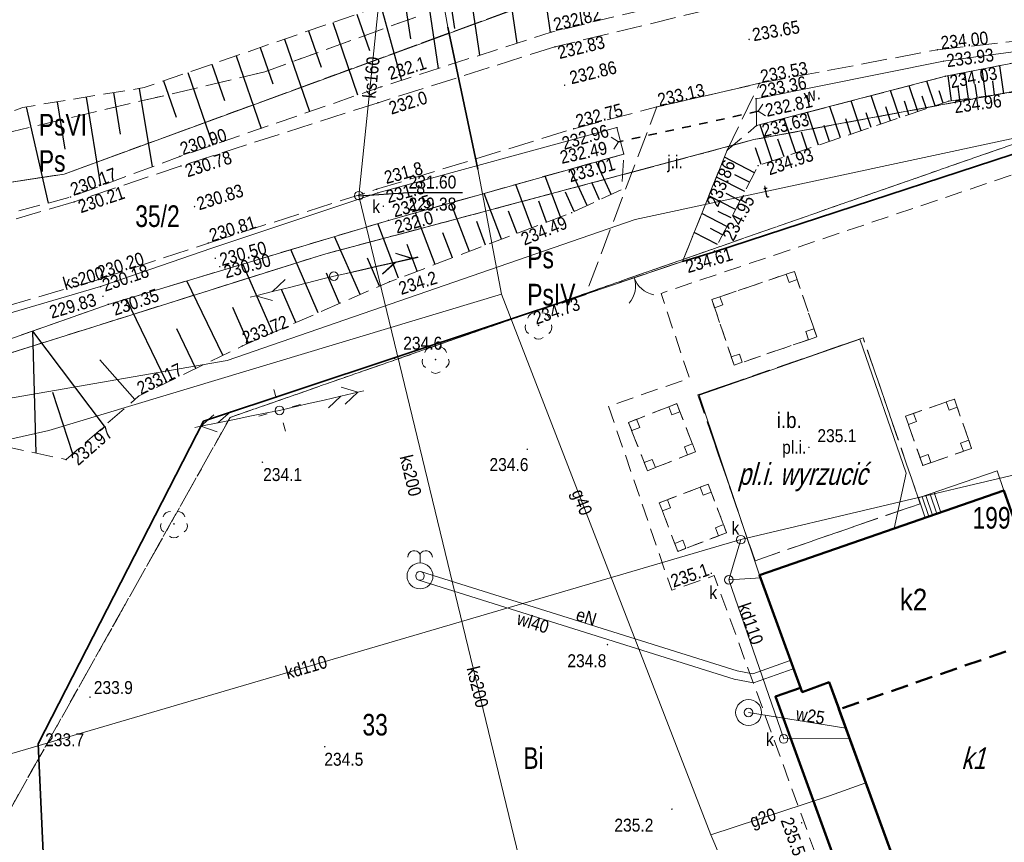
# Model space of a CAD drawing. Header units: metres. Extents: x 7529094 to 7529306, y 5515664 to 5515813.
# Tile 5 of 8: x 7529146 to 7529202, y 5515712 to 5515759. Entities that reach past the tile are written whole.
import ezdxf
from ezdxf.enums import TextEntityAlignment as Align

# ---------------------------------------------------------------- set-up
doc = ezdxf.new("R2010")
doc.units = ezdxf.units.M
doc.header["$MEASUREMENT"] = 0
for name, pattern in [('1.0_0.5', [1.5, 1, -0.5]), ('1.5_0.5', [2, 1.5, -0.5]), ('218-500', [1, 0.5, -0.5]), ('219-500', [0]), ('ib05_500', [1, 0.5, -0.5]), ('ib10_500', [1, 0.5, -0.5]), ('ktok02-500', [0]), ('mz1.0_0.5', [1.5, 1, -0.5]), ('mz1.25_0.5', [1.75, 1.25, -0.5])]:
    doc.linetypes.add(name, pattern=pattern)
doc.layers.get('0').update_dxf_attribs({"color": 250, "linetype": 'CONTINUOUS', "lineweight": 5})
for name, color, linetype in [('000 Inne (niezydentyfikowane)', 7, 'CONTINUOUS'), ('209-Opis konturu klasyfikacyjnego', 7, 'CONTINUOUS'), ('210-Oznaczenie użytku', 7, 'CONTINUOUS'), ('211-Nr działki', 7, 'CONTINUOUS'), ('217-Granica konturu klasyfikcyjnego', 7, 'CONTINUOUS'), ('218-Granica użytku', 7, 'CONTINUOUS'), ('219-Linia granicy', 7, 'CONTINUOUS'), ('312-Budynek (powierzchnia)', 7, 'CONTINUOUS'), ('312-Numer ewidencyjny budynku', 7, 'CONTINUOUS'), ('312-Numer ewidencyjny budynku-Atr124', 7, 'CONTINUOUS'), ('996-Tekst dodatkowy mały', 7, 'CONTINUOUS'), ('brama (linia)', 7, 'CONTINUOUS'), ('brama (linia) - symbol', 7, 'CONTINUOUS'), ('chodnik (powierzchnia)', 7, 'CONTINUOUS'), ('drzewo liściaste (punkt)', 7, 'CONTINUOUS'), ('inna budowla (powierzchnia)', 7, 'CONTINUOUS'), ('inna budowla (powierzchnia)-Atr17', 7, 'CONTINUOUS'), ('jezdnia (powierzchnia)', 7, 'CONTINUOUS'), ('jezdnia (powierzchnia)-Atr17', 7, 'CONTINUOUS'), ('latarnia na słupie lub maszcie (punkt)', 7, 'CONTINUOUS'), ('ogrodzenie trwałe (linia)', 7, 'CONTINUOUS'), ('plac (powierzchnia)', 7, 'CONTINUOUS'), ('plac (powierzchnia)-Atr17', 7, 'CONTINUOUS'), ('przepust (linia)', 7, 'CONTINUOUS'), ('przepust (linia) - symbol', 7, 'CONTINUOUS'), ('przewód elektroenergetyczny (linia)', 7, 'CONTINUOUS'), ('przewód elektroenergetyczny (linia)-Atr1', 7, 'CONTINUOUS'), ('przewód elektroenergetyczny niskiego napięcia (linia) - symbol', 7, 'CONTINUOUS'), ('przewód gazowy (linia)', 7, 'CONTINUOUS'), ('przewód gazowy (linia)-Atr1', 7, 'CONTINUOUS'), ('przewód kanalizacyjny (linia)', 7, 'CONTINUOUS'), ('przewód kanalizacyjny (linia)-Atr1', 7, 'CONTINUOUS'), ('przewód telekomunikacyjny (linia)', 7, 'CONTINUOUS'), ('przewód telekomunikacyjny (linia) - symbol', 7, 'CONTINUOUS'), ('przewód telekomunikacyjny (linia)-Atr1', 7, 'CONTINUOUS'), ('przewód wodociągowy (linia)', 7, 'CONTINUOUS'), ('przewód wodociągowy (linia)-Atr1', 7, 'CONTINUOUS'), ('punkt o określonej wysokości (sieć kanalizacyjna)', 7, 'CONTINUOUS'), ('punkt o określonej wysokości (sieć kanalizacyjna)-Atr2', 7, 'CONTINUOUS'), ('punkt o określonej wysokości (sieć kanalizacyjna)-Atr3', 7, 'CONTINUOUS'), ('punkt wysokościowy naturalny', 7, 'CONTINUOUS'), ('punkt wysokościowy naturalny-Atr2', 7, 'CONTINUOUS'), ('punkt wysokościowy sztuczny', 7, 'CONTINUOUS'), ('punkt wysokościowy sztuczny-Atr2', 7, 'CONTINUOUS'), ('rura ochronna - przewód gazowy (linia)', 7, 'CONTINUOUS'), ('rów przydrożny (powierzchnia)', 7, 'CONTINUOUS'), ('rów przydrożny (powierzchnia)-Atr17', 7, 'CONTINUOUS'), ('skarpa nieumocniona (powierzchnia)', 7, 'CONTINUOUS'), ('studnia (punkt)', 7, 'CONTINUOUS'), ('studnia głębinowa (punkt)', 7, 'CONTINUOUS'), ('studzienka okrągła - przewód kanalizacyjny (punkt)', 7, 'CONTINUOUS'), ('studzienka okrągła - przewód kanalizacyjny (punkt)-Atr17', 7, 'CONTINUOUS'), ('słup (punkt)', 7, 'CONTINUOUS'), ('wiata (powierzchnia)', 7, 'CONTINUOUS'), ('wiata (powierzchnia) - symbol', 7, 'CONTINUOUS'), ('właz okrągły - siec kanalizacyjna (punkt)', 7, 'CONTINUOUS'), ('właz okrągły - siec kanalizacyjna (punkt)-Atr17', 7, 'CONTINUOUS')]:
    doc.layers.add(name, color=color, linetype=linetype)
doc.styles.get("Standard").update_dxf_attribs({"font": 'Working1250', "width": 0.75})
doc.linetypes.add('902-500', pattern='A,3.75,0,[1,ksztalty.shx,S=0.5,R=0,X=0,Y=0],3.75', length=7.5)

# ---------------------------------------------------------------- blocks, each defined once
blk = doc.blocks.new('OP021')
at = {"linetype": 'Continuous', "lineweight": 13}
h = blk.add_hatch(color=0, dxfattribs=at)
edge = h.paths.add_edge_path()
edge.add_arc((0, 0), 0.05, 0, 360)
at = {"color": 0, "linetype": 'Continuous', "lineweight": 13}
for centre, start, end in [((0, 0.4), 49.272, 130.728), ((-0.38, 0.124), 121.308, 202.548), ((0.38, 0.124), 337.452, 58.692), ((-0.235, -0.324), 193.221, 274.871), ((0.235, -0.324), 265.129, 346.779)]:
    blk.add_arc(centre, 0.4, start, end, dxfattribs=at)
blk = doc.blocks.new('US22')
at = {"color": 0, "linetype": 'Continuous', "lineweight": 13}
blk.add_circle((0, 0), 0.25, dxfattribs=at)
blk = doc.blocks.new('US13')
at = {"color": 0, "linetype": 'Continuous', "lineweight": 13}
for radius in [0.75, 0.25]:
    blk.add_circle((0, 0), radius, dxfattribs=at)
blk = doc.blocks.new('IB05')
at = {"color": 0, "linetype": 'Continuous', "lineweight": 13}
for q in [(0.354, 0.354), (0.354, -0.354)]:
    blk.add_line((0, 0), q, dxfattribs=at)
blk = doc.blocks.new('SM011')
at = {"color": 0, "linetype": 'Continuous', "lineweight": 13}
for p, q in [((-0.53, 0.531), (-0.883, 0.884)), ((0.531, 0.531), (0.884, 0.884)), ((-0.53, -0.53), (-0.883, -0.883)), ((0.531, -0.53), (0.884, -0.883))]:
    blk.add_line(p, q, dxfattribs=at)
blk = doc.blocks.new('IB10')
at = {"color": 0, "linetype": 'Continuous', "lineweight": 13}
for p, q in [((0, 0), (0, 0.5)), ((0, 0.5), (0.5, 0.5)), ((0, 0), (0.5, 0)), ((0.5, 0), (0.5, 0.5))]:
    blk.add_line(p, q, dxfattribs=at)
blk = doc.blocks.new('OK02')
at = {"color": 0, "linetype": 'Continuous', "lineweight": 0}
for centre, start, end in [((-1.5, 0), 0, 60), ((1.5, 0), 120, 180)]:
    blk.add_arc(centre, 1.5, start, end, dxfattribs=at)
blk = doc.blocks.new('PT01')
at = {"color": 0, "linetype": 'Continuous', "lineweight": 13}
for p, q in [((0.65, 0), (0, 0)), ((0.65, 0), (1.65, 0)), ((1.65, 0), (2.65, 0)), ((2.65, 0), (3.65, 0)), ((3.65, 0), (2.784, -0.5)), ((3.65, 0), (4.65, 0)), ((4.65, 0), (3.784, 0.5)), ((4.65, 0), (5, 0))]:
    blk.add_line(p, q, dxfattribs=at)
blk = doc.blocks.new('PE04')
at = {"color": 0, "linetype": 'Continuous', "lineweight": 13}
for p, q in [((0.65, 0), (0, 0)), ((0.65, 0), (1.65, 0)), ((1.65, 0), (2.65, 0)), ((2.65, 0), (3.65, 0)), ((3.65, 0), (4.65, 0)), ((4.65, 0), (3.784, 0.5)), ((4.65, 0), (3.784, -0.5)), ((4.65, 0), (5, 0))]:
    blk.add_line(p, q, dxfattribs=at)
blk = doc.blocks.new('SM04')
at = {"color": 0, "linetype": 'Continuous', "lineweight": 13}
blk.add_circle((0, 0), 0.25, dxfattribs=at)
blk = doc.blocks.new('PW01')
at = {"linetype": 'Continuous', "lineweight": 13}
h = blk.add_hatch(color=0, dxfattribs=at)
edge = h.paths.add_edge_path()
edge.add_arc((0, 0), 0.045, 0, 360)
blk = doc.blocks.new('US14')
at = {"color": 0, "linetype": 'Continuous', "lineweight": 13}
blk.add_line((0, 0.75), (0, 1.25), dxfattribs=at)
for radius in [0.75, 0.25]:
    blk.add_circle((0, 0), radius, dxfattribs=at)
for centre, start, end in [((-0.338, 1.089), 25.501, 180), ((0.339, 1.089), 360, 154.598)]:
    blk.add_arc(centre, 0.375, start, end, dxfattribs=at)
blk = doc.blocks.new('PW02')
at = {"linetype": 'Continuous', "lineweight": 13}
h = blk.add_hatch(color=0, dxfattribs=at)
edge = h.paths.add_edge_path()
edge.add_arc((0, 0), 0.045, 0, 360)
blk = doc.blocks.new('US15')
at = {"color": 0, "linetype": 'Continuous', "lineweight": 13}
blk.add_circle((0, 0), 0.25, dxfattribs=at)

msp = doc.modelspace()

# ---------------------------------------------------------------- linework, layer by layer
at = {"layer": '000 Inne (niezydentyfikowane)', "color": 7, "linetype": 'Continuous', "lineweight": 25, "flags": 128}
for points in [[(7529175.78, 5515761.44), (7529176.21, 5515758.49)], [(7529177.64, 5515761.71), (7529178.03, 5515758.94)], [(7529170.38, 5515760.65), (7529170.67, 5515758.72)], [(7529171.58, 5515760.82), (7529172.12, 5515757.18)], [(7529173.79, 5515761.15), (7529174.28, 5515757.87)], [(7529167.8, 5515760.26), (7529168.12, 5515758.13)], [(7529169.13, 5515760.46), (7529169.73, 5515756.41)], [(7529165.01, 5515759.55), (7529165.74, 5515757.45)], [(7529166.4, 5515760.03), (7529167.59, 5515755.72)], [(7529163.62, 5515759.07), (7529165.06, 5515754.88)], [(7529162.22, 5515758.59), (7529162.94, 5515756.49)], [(7529160.82, 5515758.1), (7529162.27, 5515753.91)], [(7529159.42, 5515757.62), (7529160.15, 5515755.52)], [(7529156.63, 5515756.66), (7529157.35, 5515754.56)], [(7529158.03, 5515757.14), (7529159.47, 5515752.94)], [(7529155.23, 5515756.17), (7529156.68, 5515751.98)], [(7529200.41, 5515754.67), (7529200.2, 5515756.18)], [(7529201.42, 5515754.81), (7529201.2, 5515756.37)], [(7529202.46, 5515754.95), (7529202.24, 5515756.57)], [(7529153.83, 5515755.69), (7529154.56, 5515753.59)], [(7529198.48, 5515754.25), (7529198, 5515755.68)], [(7529199.43, 5515754.54), (7529199.24, 5515755.99)], [(7529200.91, 5515754.74), (7529200.8, 5515755.51)], [(7529201.93, 5515754.88), (7529201.82, 5515755.68)], [(7529150.92, 5515755.01), (7529151.32, 5515752.6)], [(7529152.42, 5515755.25), (7529153.16, 5515750.72)], [(7529196.44, 5515753.56), (7529195.91, 5515755.13)], [(7529197.48, 5515753.91), (7529196.98, 5515755.41)], [(7529198.96, 5515754.41), (7529198.72, 5515755.11)], [(7529199.92, 5515754.61), (7529199.82, 5515755.35)], [(7529147.66, 5515754.48), (7529148.11, 5515751.75)], [(7529149.34, 5515754.75), (7529150.18, 5515749.62)], [(7529194.2, 5515752.8), (7529193.62, 5515754.53)], [(7529195.35, 5515753.19), (7529194.79, 5515754.84)], [(7529196.97, 5515753.74), (7529196.71, 5515754.51)], [(7529197.99, 5515754.08), (7529197.74, 5515754.81)], [(7529145.88, 5515754.19), (7529147.15, 5515748.62)], [(7529191.74, 5515751.97), (7529191.1, 5515753.87)], [(7529193, 5515752.4), (7529192.39, 5515754.21)], [(7529194.78, 5515753), (7529194.5, 5515753.84)], [(7529195.9, 5515753.38), (7529195.63, 5515754.18)], [(7529190.42, 5515751.53), (7529189.74, 5515753.52)], [(7529193.61, 5515752.6), (7529193.31, 5515753.49)], [(7529189.06, 5515751.07), (7529188.35, 5515753.15)], [(7529191.08, 5515751.75), (7529190.76, 5515752.72)], [(7529192.38, 5515752.19), (7529192.06, 5515753.11)], [(7529189.74, 5515751.3), (7529189.39, 5515752.32)], [(7529188.42, 5515750.85), (7529188.09, 5515751.82)], [(7529179.74, 5515749.12), (7529178.87, 5515751.01)], [(7529188.03, 5515750.38), (7529186.29, 5515751.28)], [(7529178.35, 5515748.48), (7529177.38, 5515750.59)], [(7529176.81, 5515747.83), (7529175.92, 5515750.18)], [(7529179.06, 5515748.81), (7529178.61, 5515749.81)], [(7529187.47, 5515749.29), (7529185.83, 5515750.13)], [(7529187.74, 5515749.83), (7529186.9, 5515750.26)], [(7529175.15, 5515747.2), (7529174.21, 5515749.7)], [(7529177.6, 5515748.14), (7529177.09, 5515749.25)], [(7529173.39, 5515746.53), (7529172.39, 5515749.18)], [(7529176, 5515747.52), (7529175.54, 5515748.73)], [(7529186.93, 5515748.25), (7529185.39, 5515749.05)], [(7529187.2, 5515748.76), (7529186.4, 5515749.17)], [(7529171.53, 5515745.82), (7529170.46, 5515748.64)], [(7529174.29, 5515746.87), (7529173.8, 5515748.16)], [(7529186.68, 5515747.76), (7529185.93, 5515748.14)], [(7529169.54, 5515745.07), (7529168.41, 5515748.06)], [(7529172.47, 5515746.18), (7529171.96, 5515747.55)], [(7529186.43, 5515747.27), (7529184.98, 5515748.02)], [(7529167.43, 5515744.27), (7529166.23, 5515747.44)], [(7529186.18, 5515746.78), (7529185.48, 5515747.15)], [(7529165.2, 5515743.33), (7529163.73, 5515746.69)], [(7529170.55, 5515745.45), (7529170, 5515746.9)], [(7529185.89, 5515746.22), (7529184.54, 5515746.92)], [(7529162.78, 5515742.27), (7529161.19, 5515745.93)], [(7529168.5, 5515744.68), (7529167.92, 5515746.22)], [(7529166.33, 5515743.82), (7529165.63, 5515745.44)], [(7529160.15, 5515741.13), (7529158.42, 5515745.09)], [(7529157.26, 5515739.82), (7529155.18, 5515744.12)], [(7529164.01, 5515742.81), (7529163.25, 5515744.56)], [(7529161.49, 5515741.71), (7529160.66, 5515743.62)], [(7529154.02, 5515738.24), (7529151.68, 5515743.07)], [(7529158.74, 5515740.51), (7529157.84, 5515742.58)], [(7529155.7, 5515739.06), (7529154.6, 5515741.34)], [(7529146.45, 5515734.15), (7529146.26, 5515741.22)], [(7529150.4, 5515735.72), (7529146.26, 5515741.22)], [(7529152.16, 5515737.25), (7529150.13, 5515739.56)], [(7529148.57, 5515734.11), (7529147.41, 5515737.67)]]:
    msp.add_lwpolyline(points, dxfattribs=at)
at = {"layer": '217-Granica konturu klasyfikcyjnego', "color": 7, "linetype": '1.5_0.5', "lineweight": 18, "flags": 128}
for points in [[(7529148.08, 5515750.3), (7529176.93, 5515760.87)], [(7529168.42, 5515759.38), (7529159.68, 5515756.22)], [(7529212.46, 5515756.83), (7529188, 5515752.29)], [(7529159.68, 5515756.22), (7529143.91, 5515752.48)], [(7529157.68, 5515736.22), (7529212.47, 5515755.33)], [(7529188, 5515752.29), (7529163.08, 5515745.65)], [(7529130.31, 5515747.59), (7529148.08, 5515750.3)], [(7529163.08, 5515745.65), (7529133.21, 5515736.25)], [(7529143.04, 5515710.15), (7529157.68, 5515736.22)]]:
    msp.add_lwpolyline(points, dxfattribs=at)
at = {"layer": '218-Granica użytku', "color": 7, "linetype": '218-500', "lineweight": 18, "flags": 128}
for points in [[(7529148.08, 5515750.3), (7529176.93, 5515760.87)], [(7529176.93, 5515760.87), (7529148.08, 5515750.3)], [(7529168.42, 5515759.38), (7529159.68, 5515756.22)], [(7529188, 5515752.29), (7529212.46, 5515756.83)], [(7529212.46, 5515756.83), (7529188, 5515752.29)], [(7529159.68, 5515756.22), (7529143.91, 5515752.48)], [(7529212.47, 5515755.33), (7529157.68, 5515736.22)], [(7529157.68, 5515736.22), (7529212.47, 5515755.33)], [(7529163.08, 5515745.65), (7529188, 5515752.29)], [(7529188, 5515752.29), (7529163.08, 5515745.65)], [(7529130.31, 5515747.59), (7529148.08, 5515750.3)], [(7529148.08, 5515750.3), (7529130.31, 5515747.59)], [(7529133.21, 5515736.25), (7529163.08, 5515745.65)], [(7529163.08, 5515745.65), (7529133.21, 5515736.25)], [(7529157.68, 5515736.22), (7529143.04, 5515710.15)], [(7529143.04, 5515710.15), (7529157.68, 5515736.22)]]:
    msp.add_lwpolyline(points, dxfattribs=at)
at = {"layer": '219-Linia granicy', "color": 7, "linetype": '219-500', "lineweight": 18, "flags": 128}
for points in [[(7529176.93, 5515760.87), (7529148.08, 5515750.3)], [(7529188, 5515752.29), (7529212.46, 5515756.83)], [(7529163.08, 5515745.65), (7529188, 5515752.29)], [(7529148.08, 5515750.3), (7529130.31, 5515747.59)], [(7529133.21, 5515736.25), (7529163.08, 5515745.65)]]:
    msp.add_lwpolyline(points, dxfattribs=at)
at = {"layer": '312-Budynek (powierzchnia)', "color": 6, "linetype": 'Continuous', "lineweight": 13, "flags": 128}
for points in [[(7529202.46, 5515732), (7529202.07, 5515733.13), (7529197.52, 5515731.56), (7529197.91, 5515730.42)], [(7529198.12, 5515730.49), (7529197.73, 5515731.63)], [(7529198.34, 5515730.57), (7529197.95, 5515731.71)], [(7529198.58, 5515730.65), (7529198.19, 5515731.79)], [(7529198.82, 5515730.73), (7529198.43, 5515731.87)]]:
    msp.add_lwpolyline(points, dxfattribs=at)
at = {"layer": '312-Budynek (powierzchnia)', "color": 6, "linetype": 'Continuous', "lineweight": 50, "flags": 128}
for points in [[(7529205.41, 5515723.66), (7529202.46, 5515732), (7529188.33, 5515727.1), (7529190.79, 5515720.33)], [(7529190.79, 5515720.33), (7529192.35, 5515720.9)], [(7529192.93, 5515719.34), (7529192.35, 5515720.9)], [(7529196.73, 5515708.89), (7529192.92, 5515719.34)]]:
    msp.add_lwpolyline(points, dxfattribs=at)
at = {"layer": '312-Budynek (powierzchnia)', "color": 6, "linetype": '1.0_0.5', "lineweight": 50, "flags": 128}
msp.add_lwpolyline([(7529205.41, 5515723.66), (7529192.93, 5515719.34)], dxfattribs=at)
at = {"layer": '312-Budynek (powierzchnia)', "color": 3, "linetype": 'Continuous', "lineweight": 50}
for points in [[(7529190.7, 5515720.577), (7529190.79, 5515720.33), (7529192.35, 5515720.9), (7529196.73, 5515708.89), (7529195.159, 5515708.322), (7529195.234, 5515708.116)], [(7529190.7, 5515720.577), (7529189.237, 5515720.069), (7529193.786, 5515707.593)]]:
    msp.add_lwpolyline(points, dxfattribs=at)
at = {"layer": 'brama (linia)', "color": 7, "linetype": 'ktok02-500', "lineweight": 18, "flags": 128}
msp.add_lwpolyline([(7529183.87, 5515745.25), (7529178.27, 5515743.36)], dxfattribs=at)
at = {"layer": 'chodnik (powierzchnia)', "color": 7, "linetype": 'mz1.0_0.5', "lineweight": 18, "flags": 128}
for points in [[(7529179.58, 5515736.87), (7529183.24, 5515726.22), (7529185.7, 5515727.07), (7529194.37, 5515703.27), (7529195.95, 5515702.34), (7529212.09, 5515707.87), (7529211.76, 5515708.78), (7529215.25, 5515710.28), (7529219.09, 5515711.44), (7529219.26, 5515711.7), (7529217.97, 5515716.78), (7529217.13, 5515716.68), (7529208.35, 5515752.07), (7529182.62, 5515743.4), (7529184.26, 5515738.49)], [(7529186.85, 5515739.25), (7529185.56, 5515743.04), (7529190.34, 5515744.67), (7529191.63, 5515740.88)], [(7529188.06, 5515727.93), (7529184.76, 5515737.52), (7529194.32, 5515740.83), (7529197.62, 5515731.23)], [(7529197.77, 5515733.44), (7529196.77, 5515736.29), (7529199.6, 5515737.28), (7529200.6, 5515734.43)], [(7529181.83, 5515733.14), (7529180.74, 5515735.93), (7529183.53, 5515737.02), (7529184.62, 5515734.23)], [(7529183.59, 5515728.47), (7529182.52, 5515731.28), (7529185.35, 5515732.36), (7529186.42, 5515729.55)]]:
    msp.add_lwpolyline(points, close=True, dxfattribs=at)
at = {"layer": 'inna budowla (powierzchnia)', "color": 6, "linetype": 'Continuous', "lineweight": 18, "flags": 128}
msp.add_lwpolyline([(7529188.33, 5515727.1), (7529184.83, 5515737.51), (7529194.12, 5515740.74), (7529196.81, 5515733), (7529196.12, 5515729.8)], close=True, dxfattribs=at)
at = {"layer": 'jezdnia (powierzchnia)', "color": 7, "linetype": '1.5_0.5', "lineweight": 18}
for points in [[(7529094.152, 5515736.745), (7529099.83, 5515737.1), (7529115.39, 5515738.02), (7529129.04, 5515739.27), (7529140.84, 5515741.53), (7529150.03, 5515744.19), (7529156.42, 5515746.31), (7529166.16, 5515749.42), (7529177.57, 5515752.92), (7529182.37, 5515754.18), (7529188.33, 5515755.55), (7529198.61, 5515757.49), (7529208.77, 5515758.6), (7529212.18, 5515758.28), (7529215.23, 5515756.55), (7529216.38, 5515755.9), (7529216.8, 5515755.05), (7529218.91, 5515753.09), (7529219.33, 5515760.52)], [(7529187.35, 5515760.29), (7529176.48, 5515757.66), (7529166.24, 5515754.43), (7529154.84, 5515750.77), (7529148.65, 5515748.69), (7529139.79, 5515746.11), (7529128.92, 5515744.13), (7529115.05, 5515742.8), (7529099.74, 5515741.9), (7529094.152, 5515741.49)]]:
    msp.add_lwpolyline(points, dxfattribs=at)
at = {"layer": 'jezdnia (powierzchnia)', "color": 7, "linetype": '1.5_0.5', "lineweight": 18, "flags": 128}
msp.add_lwpolyline([(7529186.45, 5515751.68), (7529188.33, 5515755.55), (7529182.37, 5515754.18), (7529178.27, 5515743.36), (7529183.87, 5515745.25)], close=True, dxfattribs=at)
at = {"layer": 'ogrodzenie trwałe (linia)', "color": 7, "linetype": '902-500', "lineweight": 35, "flags": 128}
for points in [[(7529183.87, 5515745.25), (7529185.66, 5515745.78), (7529209.02, 5515753.41), (7529217.97, 5515716.78)], [(7529146.56, 5515717.34), (7529156.14, 5515736.01), (7529178.27, 5515743.36)], [(7529219.26, 5515711.7), (7529220.21, 5515708.27), (7529195.11, 5515701.94), (7529186.25, 5515699.92), (7529178.62, 5515698.27), (7529147.77, 5515691.31), (7529146.56, 5515717.34)]]:
    msp.add_lwpolyline(points, dxfattribs=at)
at = {"layer": 'plac (powierzchnia)', "color": 7, "linetype": '1.5_0.5', "lineweight": 18, "flags": 128}
msp.add_lwpolyline([(7529188.06, 5515727.93), (7529197.62, 5515731.23), (7529194.32, 5515740.83), (7529184.76, 5515737.52)], close=True, dxfattribs=at)
at = {"layer": 'przepust (linia)', "color": 7, "linetype": 'ib05_500', "lineweight": 35, "flags": 128}
msp.add_lwpolyline([(7529188.25, 5515753.93), (7529180.16, 5515752.17)], dxfattribs=at)
at = {"layer": 'przewód elektroenergetyczny (linia)', "color": 7, "linetype": 'Continuous', "lineweight": 18, "flags": 128}
msp.add_lwpolyline([(7529168.75, 5515727.29), (7529187.02, 5515721.56), (7529187.93, 5515721.38), (7529190.1, 5515722.15)], dxfattribs=at)
at = {"layer": 'przewód gazowy (linia)', "color": 7, "linetype": 'Continuous', "lineweight": 18}
for points in [[(7529173.39, 5515743.35), (7529172.02, 5515750.58), (7529170.29, 5515758.8), (7529169.08, 5515765.49), (7529164.86, 5515785.78), (7529164.766, 5515786.493)], [(7529194.952, 5515689.893), (7529185.5, 5515712.08), (7529173.39, 5515743.35)]]:
    msp.add_lwpolyline(points, dxfattribs=at)
at = {"layer": 'przewód gazowy (linia)', "color": 7, "linetype": 'Continuous', "lineweight": 18, "flags": 128}
msp.add_lwpolyline([(7529173.39, 5515743.35), (7529147.19, 5515735.46), (7529130.37, 5515731.68), (7529121.76, 5515725.19), (7529110.82, 5515721.85), (7529107.77, 5515719.85), (7529097.59, 5515713.18)], dxfattribs=at)
at = {"layer": 'przewód gazowy (linia)', "color": 6, "linetype": 'Continuous', "lineweight": 18, "flags": 128}
msp.add_lwpolyline([(7529185.5, 5515712.08), (7529192.37, 5515714.33), (7529194.47, 5515715.08)], dxfattribs=at)
at = {"layer": 'przewód kanalizacyjny (linia)', "color": 7, "linetype": 'Continuous', "lineweight": 18, "flags": 128}
for points in [[(7529165.13, 5515749.05), (7529166.41, 5515761.36), (7529197.03, 5515767.88)], [(7529205.47, 5515723.5), (7529206.93, 5515724), (7529203.57, 5515733.02), (7529187.24, 5515729.15), (7529144.71, 5515716.69), (7529139.92, 5515715.26)], [(7529187.24, 5515729.15), (7529186.54, 5515726.82), (7529189.72, 5515717.62), (7529193.53, 5515717.67)], [(7529186.54, 5515726.82), (7529188.39, 5515726.95)]]:
    msp.add_lwpolyline(points, dxfattribs=at)
at = {"layer": 'przewód kanalizacyjny (linia)', "color": 7, "linetype": 'Continuous', "lineweight": 18}
msp.add_lwpolyline([(7529192.685, 5515689.893), (7529186.68, 5515701.63), (7529176.01, 5515704.1), (7529165.13, 5515749.05)], dxfattribs=at)
at = {"layer": 'przewód telekomunikacyjny (linia)', "color": 7, "linetype": 'Continuous', "lineweight": 18, "flags": 128}
msp.add_lwpolyline([(7529157.51, 5515739.51), (7529181.12, 5515747.68), (7529208.19, 5515753.48), (7529209.44, 5515753.83)], dxfattribs=at)
at = {"layer": 'przewód telekomunikacyjny (linia)', "color": 7, "linetype": 'Continuous', "lineweight": 18}
msp.add_lwpolyline([(7529094.152, 5515735.562), (7529131.17, 5515734.94), (7529157.51, 5515739.51)], dxfattribs=at)
at = {"layer": 'przewód wodociągowy (linia)', "color": 7, "linetype": 'Continuous', "lineweight": 18, "flags": 128}
for points in [[(7529168.61, 5515726.81), (7529186.85, 5515721.08), (7529187.98, 5515720.87), (7529190.27, 5515721.67)], [(7529187.69, 5515719.15), (7529193.32, 5515718.25)]]:
    msp.add_lwpolyline(points, dxfattribs=at)
at = {"layer": 'punkt o określonej wysokości (sieć kanalizacyjna)-Atr2', "color": 7, "flags": 128}
msp.add_lwpolyline([(7529165.13, 5515749.05), (7529168.01, 5515749.23), (7529171.124, 5515749.23)], dxfattribs=at)
at = {"layer": 'rura ochronna - przewód gazowy (linia)', "color": 7, "linetype": 'Continuous', "lineweight": 35, "flags": 128}
msp.add_lwpolyline([(7529172.02, 5515750.58), (7529170.29, 5515758.8)], dxfattribs=at)
at = {"layer": 'rów przydrożny (powierzchnia)', "color": 7, "linetype": 'Continuous', "lineweight": 18, "flags": 128}
for points in [[(7529188.12, 5515754.66), (7529188.15, 5515753.1), (7529199.08, 5515755.96), (7529207.25, 5515757.55), (7529207.2, 5515757.93), (7529198.97, 5515756.83)], [(7529166.84, 5515747.62), (7529180.46, 5515751.46), (7529180.07, 5515752.99), (7529166.23, 5515749.21), (7529156.62, 5515746.01), (7529150.18, 5515743.79), (7529141.04, 5515741.12), (7529129.18, 5515738.34), (7529115.4, 5515736.62), (7529112.73, 5515734.77), (7529111.21, 5515732.27), (7529113.72, 5515728.51), (7529115.56, 5515732.89), (7529116.31, 5515734.49), (7529129.49, 5515735.82), (7529141.46, 5515739.53), (7529150.63, 5515742.76)]]:
    msp.add_lwpolyline(points, close=True, dxfattribs=at)
at = {"layer": 'skarpa nieumocniona (powierzchnia)', "color": 7, "linetype": 'mz1.25_0.5', "lineweight": 18, "flags": 128}
for points in [[(7529166.52, 5515760.07), (7529152.7, 5515755.3), (7529145.69, 5515754.16), (7529138.87, 5515751.64), (7529128.5, 5515750.54), (7529126.54, 5515752.43), (7529117.29, 5515747.83), (7529117.69, 5515746.4), (7529128.68, 5515744.62), (7529139.62, 5515746.61), (7529148.44, 5515748.97), (7529154.77, 5515751.32), (7529166.41, 5515755.34), (7529176.26, 5515758.51), (7529187.04, 5515761.13), (7529199.5, 5515763.78), (7529199.68, 5515764.88), (7529174.18, 5515761.21)], [(7529166.52, 5515760.07), (7529152.7, 5515755.3), (7529145.69, 5515754.16), (7529138.87, 5515751.64), (7529128.5, 5515750.54), (7529126.54, 5515752.43), (7529117.29, 5515747.83), (7529117.69, 5515746.4), (7529128.68, 5515744.62), (7529139.62, 5515746.61), (7529148.44, 5515748.97), (7529154.77, 5515751.32), (7529166.41, 5515755.34), (7529176.26, 5515758.51), (7529187.04, 5515761.13), (7529199.5, 5515763.78), (7529199.68, 5515764.88), (7529174.18, 5515761.21)], [(7529199.28, 5515754.52), (7529213.15, 5515756.41), (7529213.49, 5515757.35), (7529207.25, 5515757.55), (7529199.08, 5515755.96), (7529188.15, 5515753.1), (7529186.45, 5515751.68), (7529183.87, 5515745.25), (7529185.66, 5515745.78), (7529188.24, 5515750.79)], [(7529199.28, 5515754.52), (7529213.15, 5515756.41), (7529213.49, 5515757.35), (7529207.25, 5515757.55), (7529199.08, 5515755.96), (7529188.15, 5515753.1), (7529186.45, 5515751.68), (7529183.87, 5515745.25), (7529185.66, 5515745.78), (7529188.24, 5515750.79)], [(7529166.84, 5515747.62), (7529150.63, 5515742.76), (7529141.46, 5515739.53), (7529129.49, 5515735.82), (7529142.32, 5515735.04), (7529148.19, 5515733.78), (7529152.38, 5515737.45), (7529158.39, 5515740.36), (7529166.9, 5515744.07), (7529177.45, 5515748.07), (7529180.35, 5515749.4), (7529180.46, 5515751.46)], [(7529166.84, 5515747.62), (7529150.63, 5515742.76), (7529141.46, 5515739.53), (7529129.49, 5515735.82), (7529142.32, 5515735.04), (7529148.19, 5515733.78), (7529152.38, 5515737.45), (7529158.39, 5515740.36), (7529166.9, 5515744.07), (7529177.45, 5515748.07), (7529180.35, 5515749.4), (7529180.46, 5515751.46)]]:
    msp.add_lwpolyline(points, close=True, dxfattribs=at)
at = {"layer": 'wiata (powierzchnia)', "color": 7, "linetype": 'ib10_500', "lineweight": 18, "flags": 128}
for points in [[(7529186.85, 5515739.25), (7529191.63, 5515740.88), (7529190.34, 5515744.67), (7529185.56, 5515743.04)], [(7529199.6, 5515737.28), (7529196.77, 5515736.29), (7529197.77, 5515733.44), (7529200.6, 5515734.43)], [(7529181.83, 5515733.14), (7529184.62, 5515734.23), (7529183.53, 5515737.02), (7529180.74, 5515735.93)], [(7529182.52, 5515731.28), (7529183.59, 5515728.47), (7529186.42, 5515729.55), (7529185.35, 5515732.36)]]:
    msp.add_lwpolyline(points, close=True, dxfattribs=at)

# ---------------------------------------------------------------- block references
at = {"layer": 'brama (linia) - symbol', "color": 7, "linetype": 'Continuous', "lineweight": 18, "rotation": 198.65}
msp.add_blockref('OK02', (7529181.07, 5515744.305), dxfattribs=at)
at = {"layer": 'drzewo liściaste (punkt)', "color": 7, "linetype": 'Continuous', "lineweight": 13, "rotation": 180}
for p in [(7529175.53, 5515741.55), (7529169.57, 5515739.57), (7529154.43, 5515730.06)]:
    msp.add_blockref('OP021', p, dxfattribs=at)
at = {"layer": 'latarnia na słupie lub maszcie (punkt)', "color": 6, "linetype": 'Continuous', "lineweight": 18, "rotation": 330.658}
msp.add_blockref('SM011', (7529160.54, 5515736.63), dxfattribs=at)
at = {"layer": 'przepust (linia) - symbol', "color": 7, "linetype": 'Continuous', "lineweight": 35}
for p, rotation in [((7529188.25, 5515753.93), 12.274), ((7529180.16, 5515752.17), 192.274)]:
    msp.add_blockref('IB05', p, dxfattribs=dict(at, rotation=rotation))
at = {"layer": 'przewód elektroenergetyczny niskiego napięcia (linia) - symbol', "color": 1, "linetype": 'Continuous', "lineweight": 18}
for rotation in [12.991, 191.396]:
    msp.add_blockref('PE04', (7529160.54, 5515736.63), dxfattribs=dict(at, rotation=rotation))
at = {"layer": 'przewód telekomunikacyjny (linia) - symbol', "color": 30, "linetype": 'Continuous', "lineweight": 18}
for p, rotation in [((7529163.68, 5515744.39), 12.909), ((7529163.68, 5515744.39), 12.513), ((7529163.68, 5515744.39), 194.124), ((7529160.54, 5515736.63), 12.991), ((7529160.54, 5515736.63), 191.396)]:
    msp.add_blockref('PT01', p, dxfattribs=dict(at, rotation=rotation))
at = {"layer": 'punkt o określonej wysokości (sieć kanalizacyjna)', "color": 7, "linetype": 'Continuous', "lineweight": 13}
msp.add_blockref('PW01', (7529165.13, 5515749.05), dxfattribs=at)
at = {"layer": 'punkt wysokościowy naturalny', "color": 7, "linetype": 'Continuous', "lineweight": 13}
for p in [(7529166.41, 5515755.34), (7529166.24, 5515754.43), (7529166.16, 5515749.42), (7529166.23, 5515749.21), (7529166.55, 5515748.44), (7529166.84, 5515747.62), (7529166.9, 5515744.07), (7529167.2, 5515739.64), (7529146.56, 5515717.34)]:
    msp.add_blockref('PW01', p, dxfattribs=at)
at = {"layer": 'punkt wysokościowy naturalny', "color": 7, "linetype": 'Continuous', "lineweight": 13, "rotation": 180}
for p in [(7529174.88, 5515734.38), (7529191.18, 5515734.49), (7529159.55, 5515733.63), (7529185.53, 5515727.2), (7529183.46, 5515726.61), (7529179.52, 5515723.08), (7529149.57, 5515720.04), (7529163.16, 5515717.17), (7529183.25, 5515713.56), (7529190.76, 5515712.77)]:
    msp.add_blockref('PW01', p, dxfattribs=at)
at = {"layer": 'punkt wysokościowy sztuczny', "color": 7, "linetype": 'Continuous', "lineweight": 13}
for p in [(7529176.26, 5515758.51), (7529187.72, 5515758.09), (7529176.48, 5515757.66), (7529198.61, 5515757.49), (7529198.97, 5515756.83), (7529188.33, 5515755.55), (7529199.08, 5515755.96), (7529177.04, 5515755.44), (7529188.12, 5515754.66), (7529199.28, 5515754.52), (7529182.37, 5515754.18), (7529188.25, 5515753.93), (7529177.57, 5515752.92), (7529180.07, 5515752.99), (7529188.15, 5515753.1), (7529180.16, 5515752.17), (7529180.46, 5515751.46), (7529186.45, 5515751.68), (7529154.77, 5515751.32), (7529154.84, 5515750.77), (7529188.24, 5515750.79), (7529148.44, 5515748.97), (7529148.65, 5515748.69), (7529155.62, 5515748.42), (7529177.45, 5515748.07), (7529156.42, 5515746.31), (7529185.66, 5515745.78), (7529156.82, 5515745.43), (7529183.87, 5515745.25), (7529157.08, 5515744.94), (7529150.03, 5515744.19), (7529150.18, 5515743.79), (7529150.32, 5515743.23), (7529178.27, 5515743.36), (7529150.63, 5515742.76), (7529158.39, 5515740.36), (7529152.38, 5515737.45), (7529148.19, 5515733.78)]:
    msp.add_blockref('PW02', p, dxfattribs=at)
at = {"layer": 'studnia (punkt)', "color": 7, "linetype": 'Continuous', "lineweight": 18}
msp.add_blockref('US13', (7529187.69, 5515719.15), dxfattribs=at)
at = {"layer": 'studnia głębinowa (punkt)', "color": 7, "linetype": 'Continuous', "lineweight": 18}
msp.add_blockref('US14', (7529168.67, 5515727.05), dxfattribs=at)
at = {"layer": 'studzienka okrągła - przewód kanalizacyjny (punkt)', "color": 7, "linetype": 'Continuous', "lineweight": 18}
msp.add_blockref('US15', (7529165.13, 5515749.05), dxfattribs=at)
at = {"layer": 'słup (punkt)', "color": 7, "linetype": 'Continuous', "lineweight": 18}
msp.add_blockref('SM04', (7529163.68, 5515744.39), dxfattribs=at)
at = {"layer": 'słup (punkt)', "color": 6, "linetype": 'Continuous', "lineweight": 18}
msp.add_blockref('SM04', (7529160.54, 5515736.63), dxfattribs=at)
at = {"layer": 'wiata (powierzchnia) - symbol', "color": 7, "linetype": 'Continuous', "lineweight": 18}
for p, rotation in [((7529190.34, 5515744.67), 198.83), ((7529185.56, 5515743.04), 288.7970000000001), ((7529191.63, 5515740.88), 108.797), ((7529186.85, 5515739.25), 18.83), ((7529199.6, 5515737.28), 199.281), ((7529183.53, 5515737.02), 201.34), ((7529196.77, 5515736.29), 289.335), ((7529180.74, 5515735.93), 291.34), ((7529184.62, 5515734.23), 111.34), ((7529200.6, 5515734.43), 109.335), ((7529197.77, 5515733.44), 19.281), ((7529181.83, 5515733.14), 21.34), ((7529185.35, 5515732.36), 200.888), ((7529182.52, 5515731.28), 290.846), ((7529186.42, 5515729.55), 110.846), ((7529183.59, 5515728.47), 20.888)]:
    msp.add_blockref('IB10', p, dxfattribs=dict(at, rotation=rotation))
at = {"layer": 'właz okrągły - siec kanalizacyjna (punkt)', "color": 7, "linetype": 'Continuous', "lineweight": 18}
for p in [(7529187.24, 5515729.15), (7529186.54, 5515726.82), (7529189.72, 5515717.62)]:
    msp.add_blockref('US22', p, dxfattribs=at)

# ---------------------------------------------------------------- texts
at = {"layer": '209-Opis konturu klasyfikacyjnego', "color": 7, "linetype": 'Continuous', "lineweight": 18, "width": 0.79}
msp.add_text('PsVI', height=1.25, dxfattribs=at).set_placement((7529146.61, 5515752.53))
msp.add_text('PsIV', height=1.25, dxfattribs=at).set_placement((7529174.88, 5515743.95), align=Align.TOP_LEFT)
at = {"layer": '210-Oznaczenie użytku', "color": 7, "linetype": 'Continuous', "lineweight": 18, "width": 0.79}
for s, p in [('Ps', (7529146.61, 5515750.43)), ('Ps', (7529174.88, 5515744.85)), ('Bi', (7529174.65, 5515715.89))]:
    msp.add_text(s, height=1.25, dxfattribs=at).set_placement(p)
at = {"layer": '211-Nr działki', "color": 7, "linetype": 'Continuous', "lineweight": 18, "width": 0.79}
for s, p in [('35/2', (7529152.19, 5515747.24)), ('33', (7529165.34, 5515717.82))]:
    msp.add_text(s, height=1.25, dxfattribs=at).set_placement(p)
at = {"layer": '312-Numer ewidencyjny budynku', "color": 6, "linetype": 'Continuous', "lineweight": 13, "width": 0.79}
msp.add_text('199', height=1.25, dxfattribs=at).set_placement((7529200.65, 5515729.79))
at = {"layer": '312-Numer ewidencyjny budynku-Atr124', "color": 7, "width": 0.9}
msp.add_text('k2', height=1.25, dxfattribs=at).set_placement((7529196.44, 5515725.06))
at = {"layer": '996-Tekst dodatkowy mały', "color": 1, "linetype": 'Continuous', "lineweight": 13, "oblique": 15, "width": 0.79}
msp.add_text('pl.i. wyrzucić', height=1.25, dxfattribs=at).set_placement((7529187.07, 5515732.32))
at = {"layer": '996-Tekst dodatkowy mały', "color": 6, "linetype": 'Continuous', "lineweight": 13, "oblique": 15, "width": 0.79}
msp.add_text('k1', height=1.25, dxfattribs=at).set_placement((7529200, 5515715.88))
at = {"layer": 'inna budowla (powierzchnia)-Atr17', "color": 7, "width": 0.9}
msp.add_text('i.b.', height=0.9, dxfattribs=at).set_placement((7529189.32, 5515735.61))
at = {"layer": 'jezdnia (powierzchnia)-Atr17', "color": 7, "width": 0.9}
msp.add_text('j.i.', height=0.75, dxfattribs=at).set_placement((7529182.98, 5515750.63))
at = {"layer": 'plac (powierzchnia)-Atr17', "color": 7, "width": 0.9}
msp.add_text('pl.i.', height=0.75, dxfattribs=at).set_placement((7529189.63, 5515734.12))
at = {"layer": 'przewód elektroenergetyczny (linia)-Atr1', "color": 7, "width": 0.9}
msp.add_text('eN', height=0.75, rotation=342.587, dxfattribs=at).set_placement((7529177.64, 5515724.5))
at = {"layer": 'przewód gazowy (linia)-Atr1', "color": 7, "width": 0.9}
msp.add_text('g40', height=0.75, rotation=-68.83, dxfattribs=at).set_placement((7529177.78, 5515732.02), align=Align.MIDDLE_LEFT)
msp.add_text('g20', height=0.75, rotation=18.134, dxfattribs=at).set_placement((7529189.23, 5515713.3), align=Align.MIDDLE_RIGHT)
at = {"layer": 'przewód kanalizacyjny (linia)-Atr1', "color": 7, "width": 0.9}
for s, rotation, p in [('ks160', 84.063, (7529165.72, 5515754.69)), ('ks200', 16.687, (7529148.04, 5515743.93)), ('ks200', 283.472, (7529167.85, 5515734.03)), ('kd110', 16.329, (7529160.9, 5515721.43)), ('ks200', 283.606, (7529171.726, 5515721.8))]:
    msp.add_text(s, height=0.75, rotation=rotation, dxfattribs=at).set_placement(p, align=Align.MIDDLE_LEFT)
msp.add_text('kd110', height=0.75, rotation=-70.932, dxfattribs=at).set_placement((7529187.06, 5515725.33))
at = {"layer": 'przewód telekomunikacyjny (linia)-Atr1', "color": 7, "width": 0.9}
msp.add_text('t', height=0.75, rotation=12.093, dxfattribs=at).set_placement((7529188.82, 5515749.33), align=Align.MIDDLE_RIGHT)
at = {"layer": 'przewód wodociągowy (linia)-Atr1', "color": 7, "width": 0.9}
msp.add_text('wl40', height=0.75, rotation=342.56, dxfattribs=at).set_placement((7529174.44, 5515724.98), align=Align.TOP_LEFT)
msp.add_text('w25', height=0.75, rotation=-9.068, dxfattribs=at).set_placement((7529190.39, 5515718.72))
at = {"layer": 'punkt o określonej wysokości (sieć kanalizacyjna)-Atr2', "color": 7, "width": 0.9}
msp.add_text('231.60', height=0.75, dxfattribs=at).set_placement((7529168.01, 5515749.238), align=Align.BOTTOM_LEFT)
at = {"layer": 'punkt o określonej wysokości (sieć kanalizacyjna)-Atr3', "color": 7, "width": 0.9}
msp.add_text('229.38', height=0.75, dxfattribs=at).set_placement((7529168.01, 5515747.963), align=Align.BOTTOM_LEFT)
at = {"layer": 'punkt wysokościowy naturalny-Atr2', "color": 7, "width": 0.9}
for s, rotation, p in [('232.1', 17.507, (7529166.84, 5515756.09)), ('232.0', 17.507, (7529166.9, 5515754.09)), ('231.8', 15.276, (7529166.62, 5515750.08)), ('231.8', 15.276, (7529166.73, 5515748.97)), ('231.5', 15.745, (7529167.1, 5515748.15)), ('232.0', 15.745, (7529167.23, 5515747.21)), ('234.2', 17.708, (7529167.47, 5515743.66))]:
    msp.add_text(s, height=0.75, rotation=rotation, dxfattribs=at).set_placement(p, align=Align.MIDDLE_LEFT)
for s, p in [('234.6', (7529167.7, 5515740.14)), ('235.1', (7529191.67, 5515734.79)), ('234.6', (7529172.69, 5515733.12)), ('234.1', (7529159.59, 5515732.54)), ('234.8', (7529177.2, 5515721.77)), ('233.9', (7529149.79, 5515720.22)), ('233.7', (7529146.97, 5515717.2)), ('234.5', (7529163.13, 5515716.07)), ('235.2', (7529179.92, 5515712.26))]:
    msp.add_text(s, height=0.75, dxfattribs=at).set_placement(p)
for s, rotation, p in [('235.1', 19.061, (7529183.34, 5515726.37)), ('235.5', 290.016, (7529189.53, 5515712.91))]:
    msp.add_text(s, height=0.75, rotation=rotation, dxfattribs=at).set_placement(p)
at = {"layer": 'punkt wysokościowy sztuczny-Atr2', "color": 7, "width": 0.9}
for s, rotation, p in [('232.82', 13.66, (7529176.5, 5515758.57)), ('233.65', 10.171, (7529187.98, 5515757.98)), ('234.00', 6.235, (7529198.85, 5515757.52)), ('232.86', 13.601, (7529177.43, 5515755.49)), ('233.53', 10.687, (7529188.45, 5515755.57)), ('233.13', 12.945, (7529182.52, 5515754.21)), ('233.36', 11.31, (7529188.39, 5515754.71)), ('232.75', 14.708, (7529177.8, 5515752.98)), ('230.90', 18.499, (7529154.94, 5515751.38)), ('230.17', 20.367, (7529148.61, 5515749.03)), ('230.81', 17.355, (7529156.61, 5515746.37)), ('230.50', 15.582, (7529157.2, 5515744.97)), ('230.20', 18.354, (7529150.15, 5515744.23)), ('233.72', 22.024, (7529158.57, 5515740.43)), ('233.17', 25.836, (7529152.52, 5515737.52))]:
    msp.add_text(s, height=0.75, rotation=rotation, dxfattribs=at).set_placement(p)
for s, rotation, p in [('232.83', 13.601, (7529176.57, 5515757.68)), ('234.03', 11.013, (7529199.28, 5515756)), ('234.96', 7.76, (7529199.54, 5515754.56)), ('232.81', 12.273, (7529188.59, 5515754.34)), ('233.63', 14.663, (7529188.39, 5515753.16)), ('232.49', 12.273, (7529176.71, 5515751.62)), ('230.78', 17.661, (7529154.99, 5515750.82)), ('234.93', 18.668, (7529188.66, 5515750.93)), ('233.01', 15.582, (7529177.17, 5515750.54)), ('233.86', 68.137, (7529185.22, 5515748.63)), ('230.21', 18.574, (7529148.8, 5515748.74)), ('230.83', 17.661, (7529155.66, 5515748.91)), ('234.95', 62.753, (7529186.14, 5515746.71)), ('234.49', 22.024, (7529174.43, 5515746.85)), ('234.61', 16.493, (7529183.97, 5515745.28)), ('230.90', 15.582, (7529157.24, 5515744.98)), ('230.35', 18.674, (7529150.78, 5515742.81)), ('229.83', 16.284, (7529147.14, 5515742.65)), ('234.73', 18.972, (7529175.15, 5515742.29)), ('232.97', 41.215, (7529148.39, 5515733.96))]:
    msp.add_text(s, height=0.75, rotation=rotation, dxfattribs=at).set_placement(p, align=Align.TOP_LEFT)
for s, rotation, p in [('233.93', 7.612, (7529199.14, 5515756.85)), ('232.96', 16.576, (7529176.91, 5515752.05)), ('230.18', 19.02, (7529150.32, 5515743.84))]:
    msp.add_text(s, height=0.75, rotation=rotation, dxfattribs=at).set_placement(p, align=Align.MIDDLE_LEFT)
at = {"layer": 'rów przydrożny (powierzchnia)-Atr17', "color": 7, "width": 0.9}
msp.add_text('w.', height=0.75, rotation=14.663, dxfattribs=at).set_placement((7529191.02, 5515754.42))
at = {"layer": 'studzienka okrągła - przewód kanalizacyjny (punkt)-Atr17', "color": 7, "width": 0.9}
msp.add_text('k', height=0.75, dxfattribs=at).set_placement((7529165.91, 5515748.04))
at = {"layer": 'właz okrągły - siec kanalizacyjna (punkt)-Atr17', "color": 7, "width": 0.9}
msp.add_text('k', height=0.75, dxfattribs=at).set_placement((7529187.15, 5515729.44), align=Align.RIGHT)
for p in [(7529185.42, 5515726.09), (7529188.7, 5515717.59)]:
    msp.add_text('k', height=0.75, dxfattribs=at).set_placement(p, align=Align.MIDDLE_LEFT)

doc.saveas('drawing.dxf')
